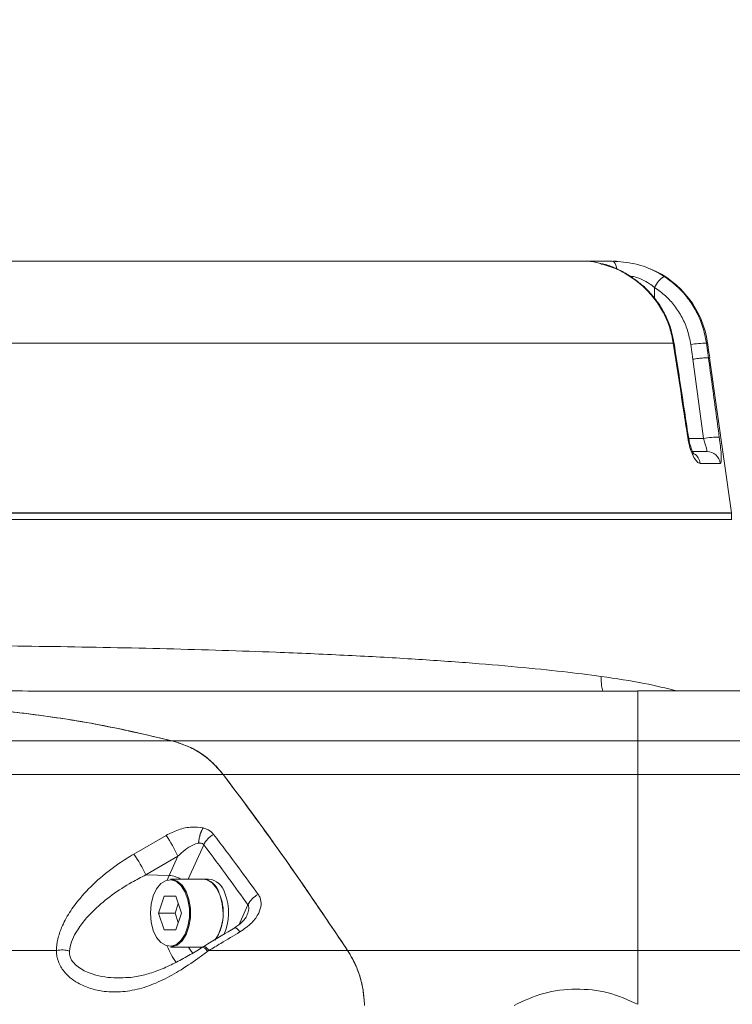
# Model space of a CAD drawing. Header units: millimetres. Extents: x 19214 to 26510, y -7957 to -532.
# Tile 29 of 150: x 22127 to 22232, y -5341 to -5196. Entities that reach past the tile are written whole.
import ezdxf

# ---------------------------------------------------------------- set-up
doc = ezdxf.new("R2010")
doc.units = ezdxf.units.MM
doc.header["$LTSCALE"] = 0.3175
doc.layers.add('1轮廓实线层', color=7, linetype='Continuous', lineweight=18)
doc.layers.add('7标注层', color=4, linetype='Continuous', lineweight=13)
doc.styles.add('标准汉字', font='gbenor.shx', dxfattribs={"bigfont": 'gbcbig.shx'})
doc.dimstyles.new('M1：18', dxfattribs={"dimscale": 18, "dimtxt": 3.5, "dimasz": 2.5, "dimexe": 2, "dimexo": 0, "dimgap": 1.5, "dimtad": 1, "dimdec": 1, "dimdsep": 46, "dimtxsty": '标准汉字', "dimcen": 5, "dimdle": 5, "dimclrd": 1, "dimclre": 1, "dimclrt": 256, "dimadec": 4, "dimazin": 2, "dimtfac": 1, "dimtdec": 1, "dimtmove": 0, "dimatfit": 3, "dimfxl": 1, "dimtolj": 1, "dimarcsym": 0})

# ---------------------------------------------------------------- blocks, each defined once
blk = doc.blocks.new('*D28')
at = {"layer": '7标注层', "color": 1, "lineweight": -2, "ltscale": 10, "transparency": 16777216}
blk.add_line((23129.59, -5056.03), (23514.89, -4946.81), dxfattribs=at)
at = {"layer": '7标注层', "color": 1, "transparency": 16777216}
blk.add_solid([(23516.93, -4954.03), (23512.84, -4939.6), (23558.18, -4934.54)], dxfattribs=at)
at = {"layer": 'Defpoints', "color": 0, "transparency": 16777216}
for p in [(23558.18, -4934.54), (21908.02, -5402.32)]:
    blk.add_point(p, dxfattribs=at)
at = {"layer": '7标注层', "transparency": 16777216, "insert": (23238.11, -4964.47), "char_height": 63, "attachment_point": 5, "rotation": 15.8268, "style": '标准汉字'}
blk.add_mtext('\\A1;R1715.2', dxfattribs=at)

msp = doc.modelspace()

# ---------------------------------------------------------------- linework, layer by layer
at = {"layer": '1轮廓实线层', "ltscale": 10}
for p, q in [((22210.511, -5231.322), (22214.372, -5231.322)), ((22214.533, -5231.322), (22214.975, -5231.329)), ((22220.588, -5235.163), (22220.579, -5236.788)), ((22226.209, -5245.732), (22225.913, -5243.579)), ((22228.223, -5243.37), (22228.518, -5245.522)), ((22228.302, -5243.375), (22228.223, -5243.37)), ((22227.804, -5257.392), (22226.209, -5245.732)), ((22228.589, -5245.522), (22228.518, -5245.522)), ((22231.88, -5268.303), (22228.677, -5245.504)), ((22225.621, -5257.392), (22227.804, -5257.392)), ((22231.901, -5269.322), (22231.901, -5268.381)), ((22392.99, -5294.522), (22218.116, -5294.522)), ((22218.116, -5294.638), (22218.116, -5301.857)), ((22149.636, -5301.857), (22149.635, -5301.857)), ((22218.116, -5301.857), (22218.116, -5306.807)), ((22385.325, -5301.857), (22218.116, -5301.857)), ((22157.17, -5306.807), (22157.169, -5306.807)), ((22218.116, -5306.807), (22218.116, -5332.703)), ((22385.4, -5306.807), (22218.116, -5306.807)), ((22154.196, -5314.68), (22154.208, -5314.684)), ((22154.197, -5314.68), (22154.205, -5314.679)), ((22154.205, -5314.679), (22154.208, -5314.684)), ((22144.018, -5318.524), (22148.77, -5315.771)), ((22153.548, -5316.915), (22153.542, -5316.916)), ((22154.308, -5317.152), (22152.026, -5322.196)), ((22150.507, -5318.824), (22145.793, -5321.577)), ((22149.222, -5321.665), (22150.507, -5318.824)), ((22145.793, -5321.577), (22149.222, -5321.665)), ((22148.943, -5322.343), (22149.222, -5321.665)), ((22154.198, -5322.196), (22149.425, -5322.196)), ((22155.007, -5322.196), (22154.198, -5322.196)), ((22148.503, -5324.719), (22147.663, -5327.196)), ((22150.184, -5324.719), (22148.503, -5324.719)), ((22151.025, -5327.196), (22150.184, -5324.719)), ((22150.557, -5325.818), (22150.09, -5327.196)), ((22159.454, -5328.955), (22160.801, -5325.977)), ((22147.663, -5327.196), (22148.503, -5329.673)), ((22150.09, -5327.196), (22147.663, -5327.196)), ((22150.09, -5327.196), (22150.557, -5328.573)), ((22150.184, -5329.673), (22151.025, -5327.196)), ((22148.503, -5329.673), (22150.184, -5329.673)), ((22149.425, -5332.196), (22154.157, -5332.196)), ((22175.459, -5332.703), (22175.46, -5332.703)), ((22218.116, -5332.703), (22218.116, -5340.621)), ((22218.116, -5332.703), (22376.125, -5332.703))]:
    msp.add_line(p, q, dxfattribs=at)
at = {"layer": '1轮廓实线层', "lineweight": 20, "ltscale": 10}
for points in [[(22214.372, -5231.322), (22214.519, -5231.359), (22214.66, -5231.468), (22214.79, -5231.645), (22214.906, -5231.884), (22215.001, -5232.175), (22215.058, -5232.422)], [(22218.136, -5234.375), (22218.203, -5234.364), (22218.206, -5234.366)], [(22223.347, -5243.374), (22223.448, -5243.354), (22223.464, -5243.35)], [(22225.464, -5257.184), (22225.56, -5257.165), (22225.574, -5257.16)], [(22146.464, -5327.196), (22146.571, -5328.518), (22146.883, -5329.742), (22147.378, -5330.777), (22148.019, -5331.546), (22148.758, -5331.993), (22149.54, -5332.084), (22150.308, -5331.813), (22151.005, -5331.199), (22151.578, -5330.288), (22151.986, -5329.148), (22152.197, -5327.863), (22152.197, -5326.529), (22151.986, -5325.244), (22151.578, -5324.103), (22151.005, -5323.193), (22150.308, -5322.579), (22149.54, -5322.307), (22148.758, -5322.398), (22148.019, -5322.845), (22147.378, -5323.615), (22146.883, -5324.65), (22146.571, -5325.874), (22146.464, -5327.196)], [(22149.425, -5322.196), (22149.625, -5322.207), (22150.409, -5322.484), (22151.12, -5323.111), (22151.705, -5324.04), (22152.12, -5325.204), (22152.336, -5326.515), (22152.336, -5327.877), (22152.12, -5329.188), (22151.705, -5330.351), (22151.12, -5331.281), (22150.409, -5331.907), (22149.625, -5332.184), (22149.425, -5332.196)], [(22157.137, -5327.196), (22157.028, -5325.847), (22156.709, -5324.598), (22156.204, -5323.542), (22155.55, -5322.756), (22154.796, -5322.3), (22154.198, -5322.196)], [(22159.63, -5329.973), (22159.399, -5329.705), (22159.197, -5329.507), (22159.032, -5329.385), (22158.909, -5329.344), (22158.859, -5329.359)], [(22152.07, -5332.196), (22152.473, -5332.797), (22152.718, -5333.095)], [(22154.879, -5332.839), (22154.649, -5332.571), (22154.449, -5332.371), (22154.288, -5332.247), (22154.17, -5332.204), (22154.126, -5332.214)]]:
    msp.add_lwpolyline(points, dxfattribs=at)
for centre, radius, start, end in [((22214.533, -5245.322), 14, 8.0512, 67.15331), ((22224.102, -5236.821), 3.885, 122.69463, 154.73937), ((22228.143, -5255.352), 11.983, 89.61843, 100.72698), ((22230.05, -5269.373), 12.189, 89.70355, 100.61789), ((22225.295, -5261.301), 2.01, 7.33635, 55.81513), ((22228.279, -5261.313), 1.99, 7.75422, 89.82671), ((22133.41, -5326.536), 18.756, 24.27763, 35.02344), ((22157.511, -5318.73), 3.571, 119.54349, 153.77442), ((22127.334, -5330.268), 20.402, 25.21274, 35.14162), ((22149.018, -5325.25), 3.591, 58.28282, 86.75079), ((22153.869, -5324.977), 2.801, 14.90038, 83.25794), ((22154.678, -5324.977), 2.801, 14.90038, 83.25794), ((22149.862, -5327.165), 7.316, 327.10278, 23.42156), ((22150.221, -5327.187), 7.74, 335.26897, 22.24536), ((22164.013, -5327.651), 3.622, 117.85421, 152.4783), ((22150.691, -5327.473), 6.452, 324.60693, 2.45923), ((22157.532, -5328.938), 9.135, 199.90637, 217.11019)]:
    msp.add_arc(centre, radius, start, end, dxfattribs=at)
at = {"layer": '1轮廓实线层', "ltscale": 10}
for points, knots in [([(22124.57, -5231.322), (22127.353, -5231.322), (22132.919, -5231.322), (22141.9, -5231.322), (22151.28, -5231.322), (22159.001, -5231.322), (22165.542, -5231.322), (22170.97, -5231.322), (22177.863, -5231.322), (22185.153, -5231.322), (22192.083, -5231.322), (22197.875, -5231.322), (22202.612, -5231.322), (22206.95, -5231.322), (22209.111, -5231.322), (22210.285, -5231.322)], [0, 0, 0, 0, 30865.201203, 61730.4100947, 96422.0383722, 131113.6838974, 145150.2851112, 168835.6983734, 192521.109834, 226182.2629152, 259843.4038233, 287624.5744028, 315494.3239978, 343275.478587, 376308.5653359, 376308.5653359, 376308.5653359, 376308.5653359]), ([(22212.798, -5231.73), (22212.563, -5231.645), (22211.661, -5231.321), (22210.87, -5231.322), (22210.285, -5231.322)], [0, 0, 0, 0, 18656.8738336, 71673.4953843, 71673.4953843, 71673.4953843, 71673.4953843]), ([(22214.372, -5231.322), (22215.48, -5231.394), (22217.71, -5231.538), (22220.325, -5232.529), (22221.654, -5233.339), (22222.003, -5233.552)], [0, 0, 0, 0, 42697.4147216, 85974.4804209, 101423.8469521, 101423.8469521, 101423.8469521, 101423.8469521]), ([(22218.136, -5234.375), (22217.153, -5233.676), (22215.409, -5232.434), (22213.591, -5231.944), (22212.798, -5231.73)], [0, 0, 0, 0, 40393.1237536, 71687.745598, 71687.745598, 71687.745598, 71687.745598]), ([(22218.198, -5234.376), (22217.711, -5234.011), (22216.698, -5233.254), (22215.061, -5232.412), (22213.752, -5231.879), (22213.045, -5231.727), (22212.872, -5231.689)], [0, 0, 0, 0, 36942.4223496, 76780.0972015, 114762.5847879, 127092.9852411, 127092.9852411, 127092.9852411, 127092.9852411]), ([(22220.588, -5235.163), (22220.341, -5234.983), (22219.417, -5234.311), (22218.146, -5233.643), (22217.153, -5233.529), (22216.972, -5233.508)], [0, 0, 0, 0, 23396.801273, 87221.6941029, 101440.0025518, 101440.0025518, 101440.0025518, 101440.0025518]), ([(22223.347, -5243.374), (22223.196, -5242.615), (22222.888, -5241.074), (22221.957, -5238.912), (22220.7, -5236.916), (22219.384, -5235.422), (22218.458, -5234.646), (22218.136, -5234.375)], [0, 0, 0, 0, 34077.9803817, 69149.6769328, 103172.9671568, 138160.4290835, 156874.9240707, 156874.9240707, 156874.9240707, 156874.9240707]), ([(22223.441, -5243.353), (22223.343, -5242.79), (22223.127, -5241.543), (22222.431, -5239.693), (22221.441, -5237.842), (22220.16, -5236.171), (22219.062, -5235.01), (22218.337, -5234.496), (22218.187, -5234.39)], [0, 0, 0, 0, 29297.7308919, 64908.214829, 100947.1676881, 136754.7438204, 173104.5243606, 182573.9412419, 182573.9412419, 182573.9412419, 182573.9412419]), ([(22222.003, -5233.552), (22222.631, -5234.004), (22223.904, -5234.921), (22225.485, -5236.675), (22226.772, -5238.673), (22227.752, -5240.91), (22228.063, -5242.535), (22228.223, -5243.37)], [0, 0, 0, 0, 30471.695559, 61824.8613063, 92315.9620847, 123698.8016912, 156911.8754265, 156911.8754265, 156911.8754265, 156911.8754265]), ([(22225.913, -5243.579), (22225.776, -5242.863), (22225.514, -5241.489), (22224.681, -5239.57), (22223.592, -5237.871), (22222.23, -5236.35), (22221.141, -5235.563), (22220.588, -5235.163)], [0, 0, 0, 0, 33195.484123, 63681.2790736, 95060.5187559, 125545.0680316, 156911.6433669, 156911.6433669, 156911.6433669, 156911.6433669]), ([(22223.347, -5243.374), (22222.669, -5243.374), (22221.313, -5243.374), (22218.294, -5243.374), (22214.105, -5243.374), (22208.402, -5243.374), (22202.317, -5243.374), (22196.06, -5243.374), (22189.828, -5243.374), (22183.142, -5243.374), (22176.042, -5243.374), (22169.622, -5243.374), (22163.083, -5243.374), (22156.44, -5243.374), (22148.636, -5243.374), (22140.082, -5243.374), (22130.837, -5243.374), (22124.392, -5243.374), (22121.17, -5243.374)], [0, 0, 0, 0, 20473.7538502, 40947.5054843, 74934.0543697, 109028.9858076, 143015.5509402, 170653.213809, 198348.9269071, 225986.5983838, 254674.9087688, 283363.221026, 300026.0211431, 328481.0813975, 356999.5146014, 385454.5625229, 421814.3443913, 458174.1194149, 458174.1194149, 458174.1194149, 458174.1194149]), ([(22225.464, -5257.184), (22225.262, -5255.866), (22224.558, -5251.262), (22223.851, -5246.659), (22223.347, -5243.374)], [0, 0, 0, 0, 20539.0315376, 71741.643272, 71741.643272, 71741.643272, 71741.643272]), ([(22225.574, -5257.161), (22225.352, -5255.703), (22224.65, -5251.099), (22223.944, -5246.496), (22223.461, -5243.35)], [0, 0, 0, 0, 22711.9548604, 71741.2550933, 71741.2550933, 71741.2550933, 71741.2550933]), ([(22228.697, -5245.503), (22228.627, -5245.009), (22228.526, -5244.295), (22228.426, -5243.582), (22228.395, -5243.362)], [0, 0, 0, 0, 49648.3107724, 71764.7820957, 71764.7820957, 71764.7820957, 71764.7820957]), ([(22228.518, -5245.522), (22228.699, -5246.841), (22229.231, -5250.728), (22229.762, -5254.615), (22230.113, -5257.184)], [0, 0, 0, 0, 24343.1038496, 71753.5161969, 71753.5161969, 71753.5161969, 71753.5161969]), ([(22227.289, -5261.044), (22227.146, -5260.999), (22226.862, -5260.91), (22226.38, -5260.218), (22225.931, -5259.194), (22225.622, -5258.107), (22225.503, -5257.414), (22225.464, -5257.184)], [0, 0, 0, 0, 34804.2108342, 69421.1001459, 104392.7474121, 139476.5215806, 156958.6562273, 156958.6562273, 156958.6562273, 156958.6562273]), ([(22226.383, -5259.686), (22226.387, -5259.689), (22226.405, -5259.708), (22226.324, -5259.604), (22226.184, -5259.341), (22225.963, -5258.81), (22225.735, -5258.058), (22225.629, -5257.461), (22225.575, -5257.16)], [0, 0, 0, 0, 5616.7756942, 27994.3114873, 57754.9583737, 95651.7124506, 138831.4958797, 182672.6832679, 182672.6832679, 182672.6832679, 182672.6832679]), ([(22228.285, -5259.322), (22228.292, -5259.317), (22228.311, -5259.299), (22228.277, -5259.095), (22228.163, -5258.661), (22227.996, -5258.074), (22227.868, -5257.619), (22227.804, -5257.392)], [0, 0, 0, 0, 16844.2628157, 51214.3886431, 86411.5182203, 121761.6468383, 156988.1597842, 156988.1597842, 156988.1597842, 156988.1597842]), ([(22230.113, -5257.184), (22230.171, -5257.637), (22230.289, -5258.547), (22230.393, -5259.73), (22230.416, -5260.598), (22230.355, -5260.998), (22230.277, -5261.032), (22230.251, -5261.044)], [0, 0, 0, 0, 34591.0148644, 69365.2166669, 104514.8281714, 139585.2452969, 156996.6020501, 156996.6020501, 156996.6020501, 156996.6020501]), ([(22226.183, -5259.322), (22226.516, -5259.322), (22227.466, -5259.322), (22227.963, -5259.322), (22228.285, -5259.322)], [0, 0, 0, 0, 25149.846694, 71758.7620785, 71758.7620785, 71758.7620785, 71758.7620785]), ([(22230.251, -5261.044), (22230.074, -5261.044), (22229.433, -5261.044), (22228.189, -5261.044), (22227.289, -5261.044)], [0, 0, 0, 0, 19814.095831, 71771.3788788, 71771.3788788, 71771.3788788, 71771.3788788]), ([(22231.766, -5268.303), (22231.776, -5268.303), (22231.815, -5268.303), (22230.818, -5268.303), (22228.773, -5268.303), (22225.643, -5268.303), (22221.562, -5268.303), (22216.553, -5268.303), (22210.684, -5268.303), (22204.023, -5268.303), (22196.653, -5268.303), (22188.66, -5268.303), (22180.143, -5268.303), (22171.205, -5268.303), (22161.952, -5268.303), (22152.498, -5268.303), (22142.956, -5268.303), (22133.441, -5268.303), (22124.07, -5268.303), (22114.955, -5268.303), (22106.202, -5268.303), (22097.935, -5268.303), (22090.187, -5268.303), (22085.598, -5268.303), (22083.304, -5268.303)], [0, 0, 0, 0, 9346.6022686, 38600.402805, 67854.1654563, 97107.94811, 126361.7361186, 155615.5219631, 184869.3497382, 214123.1773873, 243376.9628684, 272630.7503663, 301884.537796, 331138.3231958, 360392.1507715, 389645.9783588, 418899.7637827, 448153.5512163, 477407.3334598, 506661.0959501, 535914.8965506, 565168.7208827, 594422.5388117, 623676.3577859, 623676.3577859, 623676.3577859, 623676.3577859]), ([(22231.77, -5268.381), (22231.792, -5268.381), (22231.857, -5268.381), (22230.83, -5268.381), (22228.769, -5268.381), (22225.644, -5268.381), (22221.562, -5268.381), (22216.553, -5268.381), (22210.684, -5268.381), (22204.023, -5268.381), (22196.653, -5268.381), (22188.66, -5268.381), (22180.143, -5268.381), (22171.205, -5268.381), (22161.952, -5268.381), (22152.498, -5268.381), (22142.956, -5268.381), (22133.441, -5268.381), (22124.07, -5268.381), (22114.955, -5268.381), (22106.202, -5268.381), (22097.935, -5268.381), (22090.187, -5268.381), (22085.598, -5268.381), (22083.304, -5268.381)], [0, 0, 0, 0, 14554.2651386, 43560.0446478, 72565.7865809, 101571.5483376, 130577.3153992, 159583.0803023, 188588.8867583, 217594.6930618, 246600.4575286, 275606.2239775, 304611.9903517, 333617.7547016, 362623.5608608, 391629.3670332, 420635.1314117, 449640.8977965, 478646.6590428, 507652.4007204, 536658.1802073, 565663.9832435, 594669.7799421, 623675.5776808, 623675.5776808, 623675.5776808, 623675.5776808]), ([(22231.771, -5269.322), (22231.794, -5269.322), (22231.861, -5269.322), (22230.832, -5269.322), (22228.77, -5269.322), (22225.644, -5269.322), (22221.562, -5269.322), (22216.554, -5269.322), (22210.684, -5269.322), (22204.024, -5269.322), (22196.653, -5269.322), (22188.66, -5269.322), (22180.144, -5269.322), (22171.205, -5269.322), (22161.952, -5269.322), (22152.498, -5269.322), (22142.956, -5269.322), (22133.442, -5269.322), (22124.07, -5269.322), (22114.954, -5269.322), (22106.202, -5269.322), (22097.935, -5269.322), (22090.186, -5269.322), (22085.598, -5269.322), (22083.304, -5269.322)], [0, 0, 0, 0, 15089.2411623, 44061.621809, 73056.3009486, 102030.2076795, 131002.6603956, 159997.3488456, 188971.2293479, 217943.6451937, 246938.333559, 275912.2498164, 304884.7015606, 333879.3896981, 362853.2699494, 391825.6857838, 420820.3739634, 449794.2901344, 478766.7321977, 507761.4105644, 536735.2558631, 565707.6696633, 594702.7544018, 623676.3387809, 623676.3387809, 623676.3387809, 623676.3387809]), ([(22231.958, -5269.322), (22231.967, -5269.322), (22232.006, -5269.322), (22231.005, -5269.322), (22228.955, -5269.322), (22225.819, -5269.322), (22221.733, -5269.322), (22216.717, -5269.322), (22210.84, -5269.322), (22204.173, -5269.322), (22196.794, -5269.322), (22188.792, -5269.322), (22180.267, -5269.322), (22171.319, -5269.322), (22162.057, -5269.322), (22152.593, -5269.322), (22143.04, -5269.322), (22133.516, -5269.322), (22124.133, -5269.322), (22115.008, -5269.322), (22106.245, -5269.322), (22097.968, -5269.322), (22090.209, -5269.322), (22085.613, -5269.322), (22083.316, -5269.322)], [0, 0, 0, 0, 9608.9940629, 38842.2490643, 68098.3026995, 97333.7241905, 126567.0509091, 155823.1137948, 185058.5089982, 214291.7992295, 243547.8625208, 272783.2939341, 302016.6204209, 331272.6832489, 360508.0785234, 389741.3687962, 418997.4321535, 448232.8635144, 477466.1801323, 506722.2337178, 535957.5936236, 565190.882028, 594447.5024269, 623682.4434289, 623682.4434289, 623682.4434289, 623682.4434289]), ([(22212.731, -5292.386), (22210.891, -5292.149), (22207.085, -5291.66), (22200.413, -5290.983), (22192.809, -5290.342), (22184.276, -5289.761), (22174.927, -5289.249), (22165.745, -5288.851), (22156.995, -5288.548), (22148.852, -5288.318), (22140.542, -5288.132), (22132.145, -5287.988), (22123.746, -5287.882), (22115.445, -5287.813), (22107.297, -5287.773), (22102.172, -5287.769), (22099.593, -5287.767)], [0, 0, 0, 0, 26902.739904, 55650.1686067, 85940.0783388, 117519.7305202, 150198.563336, 183837.3487385, 209641.8353174, 235899.7010905, 262590.2920426, 289697.9056294, 317209.1218932, 345112.4109468, 373397.1306371, 402052.0040658, 402052.0040658, 402052.0040658, 402052.0040658]), ([(22212.731, -5292.386), (22212.734, -5292.854), (22212.738, -5293.6), (22212.911, -5294.295), (22212.976, -5294.554)], [0, 0, 0, 0, 44904.4169607, 71682.7813064, 71682.7813064, 71682.7813064, 71682.7813064]), ([(22223.82, -5294.522), (22222.307, -5294.136), (22219.139, -5293.329), (22214.93, -5292.709), (22212.731, -5292.386)], [0, 0, 0, 0, 34261.52838, 71708.8335308, 71708.8335308, 71708.8335308, 71708.8335308]), ([(22218.116, -5294.551), (22214.484, -5294.554), (22207.394, -5294.558), (22197.053, -5294.564), (22187.343, -5294.567), (22178.311, -5294.568), (22169.99, -5294.567), (22162.401, -5294.563), (22155.493, -5294.557), (22149.375, -5294.55), (22143.544, -5294.544), (22137.713, -5294.539), (22131.514, -5294.535), (22125.032, -5294.532), (22118.373, -5294.529), (22111.643, -5294.526), (22105.022, -5294.525), (22099.52, -5294.523), (22096.583, -5294.523), (22095.494, -5294.523)], [0, 0, 0, 0, 35432.7075841, 69150.6326872, 101123.1194644, 131324.4315715, 159733.8596554, 186335.9451153, 211120.7970142, 234633.6121197, 255384.4056979, 278435.5312156, 303776.6873618, 331397.5056568, 361287.5779894, 393436.4113707, 427833.5044359, 464468.4981465, 486062.511059, 486062.511059, 486062.511059, 486062.511059]), ([(22149.635, -5301.857), (22145.907, -5300.989), (22138.45, -5299.251), (22127.197, -5297.642), (22114.398, -5296.431), (22100.057, -5295.703), (22084.182, -5295.496), (22069.612, -5295.77), (22056.349, -5296.357), (22044.387, -5297.386), (22032.428, -5298.969), (22024.494, -5300.761), (22020.527, -5301.658)], [0, 0, 0, 0, 25297.8866674, 50608.456733, 75915.0710849, 111495.5073768, 147081.6695062, 182665.4953166, 209482.3804989, 236297.7122216, 263207.7646407, 290114.2969346, 290114.2969346, 290114.2969346, 290114.2969346]), ([(22020.527, -5301.658), (22024.294, -5300.802), (22031.83, -5299.089), (22043.2, -5297.522), (22056.475, -5296.319), (22071.657, -5295.656), (22088.147, -5295.56), (22104.05, -5295.871), (22117.638, -5296.671), (22129.483, -5297.945), (22139.588, -5299.492), (22146.286, -5301.069), (22149.635, -5301.857)], [0, 0, 0, 0, 25500.3374921, 51013.3441691, 76522.5357367, 114715.7002436, 152911.202811, 187180.0597991, 221446.4456113, 244134.9874333, 266826.9467794, 289509.5655053, 289509.5655053, 289509.5655053, 289509.5655053]), ([(22149.635, -5301.857), (22144.784, -5301.857), (22135.082, -5301.857), (22121.17, -5301.857), (22107.775, -5301.857), (22099.442, -5301.857), (22095.275, -5301.857)], [0, 0, 0, 0, 31530.7423401, 63061.4793937, 94593.378249, 126125.2952261, 126125.2952261, 126125.2952261, 126125.2952261]), ([(22149.635, -5301.857), (22150.549, -5302.15), (22152.334, -5302.722), (22154.918, -5304.282), (22156.414, -5305.961), (22157.169, -5306.807)], [0, 0, 0, 0, 34559.033287, 67458.0136299, 100930.3674506, 100930.3674506, 100930.3674506, 100930.3674506]), ([(22157.169, -5306.807), (22156.61, -5306.153), (22155.48, -5304.831), (22153.59, -5303.478), (22151.636, -5302.456), (22150.304, -5302.057), (22149.635, -5301.857)], [0, 0, 0, 0, 31525.2779871, 63643.7436348, 94910.7531535, 126508.3640152, 126508.3640152, 126508.3640152, 126508.3640152]), ([(22218.116, -5301.857), (22214.232, -5301.857), (22206.463, -5301.857), (22194.851, -5301.857), (22183.317, -5301.857), (22171.908, -5301.857), (22160.641, -5301.857), (22153.304, -5301.857), (22149.636, -5301.857)], [0, 0, 0, 0, 30326.1592254, 60652.314263, 90978.4526399, 121304.5850689, 151630.7209985, 181956.8608913, 181956.8608913, 181956.8608913, 181956.8608913]), ([(22157.169, -5306.807), (22152.28, -5306.807), (22142.503, -5306.807), (22128.351, -5306.807), (22114.694, -5306.807), (22101.574, -5306.807), (22093.394, -5306.807), (22089.304, -5306.807)], [0, 0, 0, 0, 31115.9608912, 62231.8892158, 93347.7530064, 124463.5599059, 155579.3669309, 155579.3669309, 155579.3669309, 155579.3669309]), ([(22157.169, -5306.807), (22159.713, -5310.227), (22164.097, -5316.12), (22170.166, -5324.814), (22173.694, -5330.073), (22175.459, -5332.703)], [0, 0, 0, 0, 41259.5590109, 71109.0415981, 100967.9829409, 100967.9829409, 100967.9829409, 100967.9829409]), ([(22175.459, -5332.703), (22173.017, -5329.075), (22168.809, -5322.823), (22162.701, -5314.208), (22159.013, -5309.275), (22157.169, -5306.807)], [0, 0, 0, 0, 41266.7401101, 71122.9427235, 100991.5758433, 100991.5758433, 100991.5758433, 100991.5758433]), ([(22218.116, -5306.807), (22212.96, -5306.807), (22202.647, -5306.807), (22187.271, -5306.807), (22172.045, -5306.807), (22162.128, -5306.807), (22157.17, -5306.807)], [0, 0, 0, 0, 31688.7879482, 63377.5812441, 95066.3675715, 126755.1665281, 126755.1665281, 126755.1665281, 126755.1665281]), ([(22148.77, -5315.771), (22149.363, -5315.475), (22150.581, -5314.868), (22152.513, -5314.447), (22153.675, -5314.608), (22154.198, -5314.68)], [0, 0, 0, 0, 34696.1950913, 71136.8274822, 100926.0356813, 100926.0356813, 100926.0356813, 100926.0356813]), ([(22154.209, -5314.683), (22154.478, -5314.767), (22155.104, -5314.964), (22155.516, -5315.384), (22155.751, -5315.623)], [0, 0, 0, 0, 30702.8216479, 71371.5722965, 71371.5722965, 71371.5722965, 71371.5722965]), ([(22153.542, -5316.916), (22153.256, -5316.994), (22152.572, -5317.182), (22151.536, -5317.88), (22150.851, -5318.508), (22150.507, -5318.824)], [0, 0, 0, 0, 26525.2627117, 63527.0949025, 100938.606533, 100938.606533, 100938.606533, 100938.606533]), ([(22154.308, -5317.152), (22154.247, -5317.09), (22154.144, -5316.985), (22153.882, -5316.897), (22153.682, -5316.908), (22153.548, -5316.915)], [0, 0, 0, 0, 32075.7460857, 54736.7342944, 100958.6462947, 100958.6462947, 100958.6462947, 100958.6462947]), ([(22155.751, -5315.623), (22156.989, -5317.255), (22159.195, -5320.163), (22161.368, -5323.142), (22162.321, -5324.449)], [0, 0, 0, 0, 40061.3832567, 71377.8916448, 71377.8916448, 71377.8916448, 71377.8916448]), ([(22160.801, -5325.977), (22159.859, -5324.671), (22157.711, -5321.693), (22155.531, -5318.784), (22154.308, -5317.152)], [0, 0, 0, 0, 31322.7970786, 71382.7803299, 71382.7803299, 71382.7803299, 71382.7803299]), ([(22132.671, -5332.703), (22132.671, -5332.703), (22132.662, -5332.156), (22132.798, -5331.027), (22133.422, -5329.142), (22134.514, -5327.116), (22136.278, -5324.739), (22138.692, -5322.284), (22141.409, -5320.13), (22143.274, -5318.982), (22144.018, -5318.524)], [0, 0, 0, 0, 0.6164376, 22029.2991247, 44104.391547, 73149.5990342, 102243.3401191, 143017.2125255, 183836.5096209, 210923.4499437, 210923.4499437, 210923.4499437, 210923.4499437]), ([(22145.793, -5321.577), (22145.096, -5321.934), (22143.365, -5322.823), (22140.786, -5324.507), (22138.454, -5326.428), (22136.674, -5328.318), (22135.548, -5329.911), (22134.794, -5331.425), (22134.63, -5332.329), (22134.547, -5332.788)], [0, 0, 0, 0, 27748.5411149, 68936.1606426, 110945.5897751, 139596.7588632, 168847.8519104, 189579.8901771, 210964.0109931, 210964.0109931, 210964.0109931, 210964.0109931]), ([(22162.321, -5324.449), (22162.423, -5324.616), (22162.7, -5325.072), (22162.802, -5326.025), (22162.419, -5327.309), (22161.388, -5328.756), (22160.246, -5329.547), (22159.63, -5329.973)], [0, 0, 0, 0, 14991.1281275, 40987.5434443, 71919.3909791, 110772.7010802, 156205.0708947, 156205.0708947, 156205.0708947, 156205.0708947]), ([(22160.628, -5327.624), (22160.738, -5327.36), (22160.906, -5326.955), (22160.944, -5326.483), (22160.909, -5326.191), (22160.843, -5326.06), (22160.801, -5325.977)], [0, 0, 0, 0, 58774.7797434, 89984.6319735, 103440.5381295, 126593.5781761, 126593.5781761, 126593.5781761, 126593.5781761]), ([(22160.624, -5327.623), (22160.597, -5327.684), (22160.506, -5327.891), (22160.124, -5328.381), (22159.553, -5328.919), (22159.062, -5329.214), (22158.848, -5329.343)], [0, 0, 0, 0, 15697.5053083, 52670.5229371, 94393.9186593, 126586.6525502, 126586.6525502, 126586.6525502, 126586.6525502]), ([(22158.871, -5329.378), (22157.541, -5330.158), (22156.019, -5331.05), (22154.512, -5331.983), (22154.323, -5332.1)], [0, 0, 0, 0, 62392.0083042, 71369.6035601, 71369.6035601, 71369.6035601, 71369.6035601]), ([(22159.63, -5329.973), (22158.69, -5330.532), (22157.167, -5331.438), (22155.648, -5332.353), (22155.068, -5332.703)], [0, 0, 0, 0, 44096.5794934, 71379.2549494, 71379.2549494, 71379.2549494, 71379.2549494]), ([(21992.667, -5332.703), (21993.11, -5332.703), (21993.997, -5332.703), (21996.675, -5332.703), (22000.324, -5332.703), (22005.08, -5332.703), (22010.933, -5332.703), (22017.903, -5332.703), (22025.887, -5332.703), (22034.844, -5332.703), (22044.73, -5332.703), (22055.495, -5332.703), (22067.083, -5332.703), (22079.258, -5332.703), (22091.918, -5332.703), (22104.983, -5332.703), (22118.543, -5332.703), (22127.961, -5332.703), (22132.671, -5332.703)], [0, 0, 0, 0, 27869.6659199, 55739.3262098, 83608.9829194, 111478.6503306, 140302.5792151, 169126.4827658, 197950.3319222, 226774.1258788, 255597.9045281, 284421.7268009, 313245.5975902, 342069.4261131, 369639.6078372, 397209.7962374, 424780.0314041, 452350.3196905, 452350.3196905, 452350.3196905, 452350.3196905]), ([(22154.879, -5332.839), (22154.397, -5333.187), (22153.018, -5334.182), (22150.736, -5335.735), (22147.977, -5337.246), (22145.225, -5338.309), (22142.421, -5338.84), (22139.87, -5338.821), (22137.628, -5338.339), (22135.532, -5337.446), (22133.836, -5336.075), (22132.823, -5334.339), (22132.649, -5333.245), (22132.671, -5332.703), (22132.671, -5332.703)], [0, 0, 0, 0, 20342.8666251, 58178.2967725, 92197.0339277, 126187.2976839, 158982.8719907, 191743.8972767, 216710.6334244, 241638.3259347, 275296.9131334, 297655.9472362, 321196.6869775, 321197.3591114, 321197.3591114, 321197.3591114, 321197.3591114]), ([(22134.547, -5332.788), (22134.556, -5333.081), (22134.566, -5333.444), (22134.86, -5334.139), (22135.563, -5335.041), (22137.061, -5335.907), (22138.87, -5336.46), (22140.636, -5336.751), (22141.851, -5336.721), (22142.46, -5336.705)], [0, 0, 0, 0, 22892.1424239, 28305.5508981, 56059.2863208, 101319.5223192, 137202.2526343, 174052.8590955, 210968.7602323, 210968.7602323, 210968.7602323, 210968.7602323]), ([(22154.122, -5332.21), (22154.074, -5332.242), (22153.413, -5332.68), (22152.039, -5333.47), (22150.033, -5334.578), (22147.969, -5335.527), (22145.919, -5336.238), (22144.084, -5336.646), (22142.938, -5336.695), (22142.458, -5336.716)], [0, 0, 0, 0, 2860.0735968, 39528.4597116, 77154.2806619, 114730.2489347, 151194.6855941, 186070.5502583, 211175.6264767, 211175.6264767, 211175.6264767, 211175.6264767]), ([(22154.395, -5332.051), (22154.325, -5332.093), (22154.235, -5332.147), (22154.147, -5332.202), (22154.127, -5332.215)], [0, 0, 0, 0, 55809.9171239, 71371.7785572, 71371.7785572, 71371.7785572, 71371.7785572]), ([(22155.068, -5332.703), (22154.919, -5332.534), (22154.622, -5332.197), (22154.377, -5332.03), (22154.347, -5332.109), (22154.34, -5332.126)], [0, 0, 0, 0, 44767.2545197, 89534.5090395, 100963.5875609, 100963.5875609, 100963.5875609, 100963.5875609]), ([(22155.068, -5332.703), (22155.068, -5332.703), (22155.005, -5332.748), (22154.942, -5332.793), (22154.879, -5332.839)], [0, 0, 0, 0, 17.9030928, 71376.6635813, 71376.6635813, 71376.6635813, 71376.6635813]), ([(22155.068, -5332.703), (22158.438, -5332.703), (22165.178, -5332.703), (22172.032, -5332.703), (22175.459, -5332.703)], [0, 0, 0, 0, 35701.8175421, 71403.6247106, 71403.6247106, 71403.6247106, 71403.6247106]), ([(22175.459, -5332.703), (22175.777, -5333.222), (22176.423, -5334.275), (22177.188, -5336.182), (22177.77, -5338.363), (22177.887, -5339.957), (22177.947, -5340.775)], [0, 0, 0, 0, 30459.7048468, 61744.1905291, 93394.4184444, 126733.7556865, 126733.7556865, 126733.7556865, 126733.7556865]), ([(22177.947, -5340.775), (22177.893, -5340.026), (22177.753, -5338.073), (22176.916, -5335.197), (22175.936, -5333.519), (22175.459, -5332.703)], [0, 0, 0, 0, 24434.1219633, 63794.9681558, 101127.8658523, 101127.8658523, 101127.8658523, 101127.8658523]), ([(22175.46, -5332.703), (22180.159, -5332.703), (22189.557, -5332.703), (22203.814, -5332.703), (22213.349, -5332.703), (22218.116, -5332.703)], [0, 0, 0, 0, 33726.9616394, 67453.9348119, 101180.8951825, 101180.8951825, 101180.8951825, 101180.8951825]), ([(22199.972, -5340.775), (22201.39, -5340.107), (22204.252, -5338.757), (22209.024, -5338.239), (22213.797, -5338.683), (22216.685, -5339.979), (22218.116, -5340.621)], [0, 0, 0, 0, 31424.0758661, 63477.0712351, 95535.4109897, 127012.1527366, 127012.1527366, 127012.1527366, 127012.1527366])]:
    msp.add_open_spline(points, degree=3, knots=knots, dxfattribs=at)
for points in [[(22226.209, -5245.732), (22226.346, -5245.712), (22226.62, -5245.673), (22227.031, -5245.62), (22227.421, -5245.575), (22227.772, -5245.54), (22228.071, -5245.516), (22228.302, -5245.505), (22228.463, -5245.506), (22228.5, -5245.517), (22228.518, -5245.522)], [(22153.542, -5316.916), (22153.56, -5316.723), (22153.596, -5316.337), (22153.74, -5315.74), (22153.938, -5315.168), (22154.111, -5314.843), (22154.198, -5314.68)], [(22153.548, -5316.915), (22153.566, -5316.722), (22153.603, -5316.337), (22153.748, -5315.741), (22153.948, -5315.17), (22154.122, -5314.846), (22154.208, -5314.684)], [(22132.671, -5332.703), (22132.827, -5332.676), (22133.139, -5332.623), (22133.625, -5332.619), (22134.104, -5332.667), (22134.399, -5332.748), (22134.547, -5332.788)]]:
    msp.add_open_spline(points, degree=3, dxfattribs=at)
at = {"layer": '7标注层', "ltscale": 10}
msp.add_arc((21908.016, -5402.322), 534.257, 193, 167, dxfattribs=at)

# ---------------------------------------------------------------- dimensions: what is measured, and where the dimension line sits
dim = msp.add_radius_dim(center=(21908.016, -5402.322), mpoint=(23558.182, -4934.54), dimstyle='M1：18', override={"dimpost": 'R<>', "dimsah": 1, "dimtzin": 8}, dxfattribs=at)
dim.commit()
dim.dimension.update_dxf_attribs({"geometry": '*D28', "text_midpoint": (23254.069, -5020.749), "dimtype": 164})

doc.saveas('drawing.dxf')
